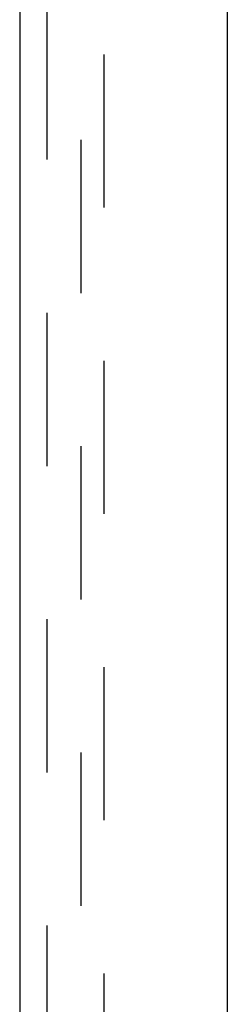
# Model space of a CAD drawing. Header units: inches. Extents: x 0 to 77.3, y 0 to 50.
# Tile 22 of 60: x 41.2 to 41.8, y 25.5 to 28.2. Entities that reach past the tile are written whole.
import ezdxf

# ---------------------------------------------------------------- set-up
doc = ezdxf.new("R2010")
doc.units = ezdxf.units.IN
doc.header["$LTSCALE"] = 4.25
doc.header["$MEASUREMENT"] = 0
doc.linetypes.add('HIDDEN', pattern=[0.2, 0.1, -0.1])
doc.layers.add('DEFAULT_2', color=8, linetype='HIDDEN')
doc.layers.add('FRONT_COVER', color=7, linetype='CONTINUOUS')

msp = doc.modelspace()

# ---------------------------------------------------------------- linework, layer by layer
at = {"layer": 'DEFAULT_2', "color": 8, "linetype": 'HIDDEN'}
for p, q in [((41.372926, 18.96436), (41.372926, 30.67436)), ((41.435926, 30.67636), (41.435926, 18.96236))]:
    msp.add_line(p, q, dxfattribs=at)
at = {"layer": 'FRONT_COVER', "color": 3, "linetype": 'Continuous'}
for p, q in [((41.777926, 30.86436), (41.777926, 18.77436)), ((41.202926, 30.80936), (41.202926, 18.82936))]:
    msp.add_line(p, q, dxfattribs=at)
at = {"layer": 'FRONT_COVER', "color": 8, "linetype": 'HIDDEN'}
msp.add_line((41.277926, 30.80936), (41.277926, 18.82936), dxfattribs=at)

doc.saveas('drawing.dxf')
